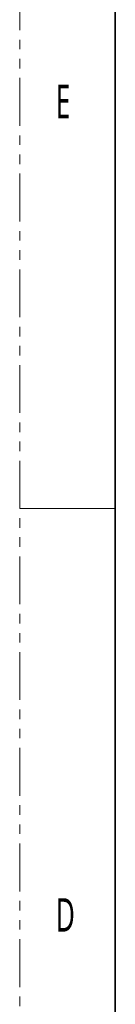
# Model space of a CAD drawing. Header units: millimetres. Extents: x 2 to 1120, y -2 to 861.
# Tile 9 of 226: x 2 to 15, y 364 to 494. Entities that reach past the tile are written whole.
import ezdxf

# ---------------------------------------------------------------- set-up
doc = ezdxf.new("R2010")
doc.units = ezdxf.units.MM
doc.linetypes.add('PHANTOM', pattern=[12.7, 6.35, -1.27, 1.27, -1.27, 1.27, -1.27])
doc.styles.add('SLDTEXTSTYLE1', font='meiryo.ttc', dxfattribs={"width": 0.6})

msp = doc.modelspace()

# ---------------------------------------------------------------- linework, layer by layer
at = {"color": 7, "linetype": 'PHANTOM', "lineweight": 18}
msp.add_line((2.3854, -2.242), (2.3854, 861.358), dxfattribs=at)
at = {"color": 7, "linetype": 'Continuous', "lineweight": 35}
msp.add_line((15.0854, 835.958), (15.0854, 23.158), dxfattribs=at)
at = {"color": 7, "linetype": 'Continuous', "lineweight": 18}
msp.add_line((2.3854, 429.558), (15.0854, 429.558), dxfattribs=at)

# ---------------------------------------------------------------- texts
at = {"color": 7, "linetype": 'Continuous', "lineweight": 0, "char_height": 4.445, "attachment_point": 1, "style": 'SLDTEXTSTYLE1'}
for s, insert in [('E', (7.1797, 485.8057)), ('D', (7.1797, 377.8557))]:
    msp.add_mtext(s, dxfattribs=dict(at, insert=insert))

doc.saveas('drawing.dxf')
